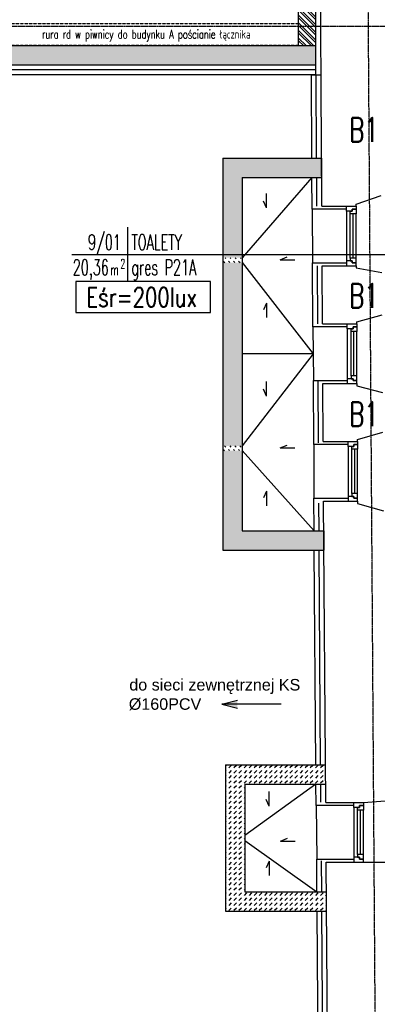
# Model space of a CAD drawing. Header units: inches. Extents: x -281236 to -70395, y 38777 to 102341.
# Tile 12 of 244: x -143289 to -142917, y 42141 to 43166. Entities that reach past the tile are written whole.
import ezdxf
from ezdxf.enums import TextEntityAlignment as Align

# ---------------------------------------------------------------- set-up
doc = ezdxf.new("R2010")
doc.units = ezdxf.units.IN
doc.header["$MEASUREMENT"] = 0
doc.linetypes.add('CENTER', pattern=[2, 1.25, -0.25, 0.25, -0.25])
doc.linetypes.add('DASHED2', pattern=[0.375, 0.25, -0.125])
doc.layers.get('0').update_dxf_attribs({"color": 101})
for name, color, linetype in [('beton_hatch', 145, 'Continuous'), ('Cieniutko', 8, 'Continuous'), ('E-90', 6, 'Continuous'), ('E-OPIS-POM', 6, 'Continuous'), ('E35', 6, 'Continuous'), ('Ins-kan', 54, 'Continuous'), ('Ins-wod', 152, 'Continuous'), ('Mkd-odpływy', 7, 'Continuous'), ('Okn---okna', 5, 'Continuous'), ('Opis-info', 2, 'Continuous'), ('Os-osie glowne', 8, 'CENTER'), ('Sc-beton', 7, 'Continuous'), ('Sc-beton-hatch', 86, 'Continuous'), ('Sc-cegla pelna', 32, 'Continuous'), ('Sc-cegla pelna-hatch', 8, 'Continuous'), ('Sc-cegla pustak', 42, 'Continuous'), ('Sc-izolacja term-obrys', 132, 'Continuous'), ('Sc-izolacja term-styropian', 151, 'STYROPIAN-KA'), ('studzienki_widok', 52, 'Continuous')]:
    doc.layers.add(name, color=color, linetype=linetype)
doc.styles.add('KA wymiar', font='romans.shx', dxfattribs={"width": 0.6})
doc.styles.add('ROMANS', font='romans', dxfattribs={"width": 0.85})
doc.styles.add('TYTUL2', font='ARIAL.TTF')
doc.linetypes.add('BATTING', pattern='A,0.0001,-0.1,[134,ltypeshp.shx,S=0.1,R=0,X=-0.1,Y=0],-0.2,[134,ltypeshp.shx,S=0.1,R=180,X=0.1,Y=0],-0.1', length=0.4001)
doc.linetypes.add('STYROPIAN-KA', pattern='A,0.0001,-0.1,[135,ltypeshp.shx,S=0.1,R=0,X=-0.1,Y=0],0,[135,ltypeshp.shx,S=0.1,R=180,X=0.1,Y=0],-0.1', length=0.2001)
doc.linetypes.add('ZIGZAG', pattern='A,0.00254,-5.08,[131,ltypeshp.shx,S=5.08,R=0,X=-5.08,Y=0],-10.16,[131,ltypeshp.shx,S=5.08,R=180,X=5.08,Y=0],-5.08', length=20.32254)

# ---------------------------------------------------------------- blocks, each defined once
blk = doc.blocks.new('pow')
for p, q in [((0, 0.523), (0, -0.523)), ((-1.075, 0), (1.78, 0))]:
    blk.add_line(p, q)
at = {"style": 'KA wymiar', "width": 0.6}
for s, height, p in [('2', 0.18, (-0.139, -0.27)), ('m', 0.21, (-0.333, -0.401))]:
    blk.add_text(s, height=height, dxfattribs=at).set_placement(p)
for tag, p in [('01', (-0.131, 0.084)), ('000.00', (-0.364, -0.401))]:
    blk.add_attdef(tag, text='', height=0.3, dxfattribs=at).set_placement(p, align=Align.RIGHT)
for tag, p in [('POMIESZCZENIE', (0.071, 0.084)), ('POSADZKA', (0.071, -0.401))]:
    blk.add_attdef(tag, p, '', height=0.3, dxfattribs=at)
blk = doc.blocks.new('_vxkdjhgkljhkgjhk')
for q in [(14, 6), (30.2, 0)]:
    blk.add_line((0, 0), q)
blk = doc.blocks.new('ramiak62')
at = {"layer": 'Okn---okna'}
for p, q in [((0, 54), (0, 8)), ((3, 54), (3, 8)), ((6, 54), (6, 8)), ((10, 5), (10, 57))]:
    blk.add_line(p, q, dxfattribs=at)
for points in [[(10, 57), (10, 62), (0, 62), (0, 59), (4, 59), (4, 57)], [(6, 54), (6, 57), (4, 57), (4, 59), (0, 59), (0, 57), (0, 54)], [(6, 8), (6, 5), (4, 5), (4, 3), (0, 3), (0, 5), (0, 8)], [(10, 5), (10, 0), (0, 0), (0, 3), (4, 3), (4, 5)]]:
    blk.add_lwpolyline(points, close=True, dxfattribs=at)

msp = doc.modelspace()

# ---------------------------------------------------------------- hatches: boundary and pattern name
at = {"layer": 'beton_hatch'}
h = msp.add_hatch(dxfattribs=at)
h.set_pattern_fill('DASH', color=256, scale=20, angle=-45, style=0)
h.set_pattern_definition([(315, (0.613, 0), (3.535533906, -9e-16), [2.5, -2.5])])
h.paths.add_polyline_path([(-143057.52, 43001.29), (-142974.91, 43001.29), (-142975.02, 43021.29), (-143077.52, 43021.29), (-143077.52, 42917.79), (-143057.52, 42917.79)])
h.paths.add_polyline_path([(-143057.52, 42912.79), (-143077.52, 42912.79), (-143077.52, 42721.99), (-143057.52, 42721.99)])
h.paths.add_polyline_path([(-143057.52, 42716.99), (-143077.52, 42716.99), (-143077.52, 42613.49), (-142972.41, 42613.49), (-142972.55, 42633.49), (-143057.52, 42633.49)])
h = msp.add_hatch(dxfattribs=at)
h.set_pattern_fill('DASH', color=256, scale=30, angle=-45, style=0)
h.set_pattern_definition([(315, (0.613, 0), (5.30330086, -1e-15), [3.75, -3.75])])
h.paths.add_polyline_path([(-143057.52, 42917.79), (-143077.52, 42917.79), (-143077.52, 42912.79), (-143057.52, 42912.79)])
h.paths.add_polyline_path([(-143057.52, 42721.99), (-143077.52, 42721.99), (-143077.52, 42716.99), (-143057.52, 42716.99)])
h = msp.add_hatch(dxfattribs=at)
h.set_pattern_fill('DASH', color=256, scale=30, angle=-45, style=0)
h.set_pattern_definition([(225, (-284746.519, -355.1746), (-5.30330086, -1e-15), [3.75, -3.75])])
h.paths.add_polyline_path([(-143074.68, 42311.36), (-143054.68, 42311.36), (-143054.68, 42257.86), (-142970.67, 42257.86), (-142970.69, 42237.86), (-143074.68, 42237.86)])
h.paths.add_polyline_path([(-143074.68, 42316.36), (-143054.68, 42316.36), (-143054.68, 42311.36), (-143074.68, 42311.36)])
h.paths.add_polyline_path([(-142970.72, 42369.86), (-142970.85, 42389.86), (-143074.68, 42389.86), (-143074.68, 42316.36), (-143054.68, 42316.36), (-143054.68, 42369.86)])
at = {"layer": 'Mkd-odpływy'}
msp.add_hatch(color=256, dxfattribs=at).paths.add_polyline_path([(-143062.46, 42457.32), (-143062.46, 42448.98), (-143078.5, 42453.15)])
at = {"layer": 'Sc-beton-hatch'}
h = msp.add_hatch(dxfattribs=at)
h.set_pattern_fill('ANSI33', color=256, style=0)
h.set_pattern_definition([(45, (-196198.756, 61066.077), (-4.49012806, 4.49012806), []), (45, (-196194.2656, 61066.077), (-4.49012806, 4.49012806), [3.175, -1.5875])])
h.paths.add_polyline_path([(-144115.21, 43432.16), (-144125.21, 43432.16), (-144125.21, 43138.16), (-144547.9, 43138.16), (-144547.9, 43128.16), (-144115.21, 43128.16)])
h.paths.add_polyline_path([(-144115.21, 43128.16), (-144547.9, 43128.16), (-144547.9, 43118.16), (-144115.21, 43118.16)])
h.paths.add_polyline_path([(-143853.14, 43128.16), (-144115.21, 43128.16), (-144115.21, 43118.16), (-143853.14, 43118.16)])
h.paths.add_polyline_path([(-143853.14, 43138.16), (-144105.21, 43138.16), (-144105.21, 43432.16), (-144115.21, 43432.16), (-144115.21, 43128.16), (-143853.14, 43128.16)])
h.paths.add_polyline_path([(-144105.21, 43442.16), (-144115.21, 43442.16), (-144115.21, 43432.16), (-144105.21, 43432.16)])
h.paths.add_polyline_path([(-144115.21, 43442.16), (-144125.21, 43442.16), (-144125.21, 43432.16), (-144115.21, 43432.16)])
h.paths.add_polyline_path([(-143700.92, 43128.16), (-143853.14, 43128.16), (-143853.14, 43118.16), (-143700.11, 43118.16)])
h.paths.add_polyline_path([(-143701.72, 43138.16), (-143853.14, 43138.16), (-143853.14, 43128.16), (-143700.92, 43128.16)])
h.paths.add_polyline_path([(-143584.21, 43138.16), (-143701.72, 43138.16), (-143700.92, 43128.16), (-143584.21, 43128.16)])
h.paths.add_polyline_path([(-143584.21, 43128.16), (-143700.92, 43128.16), (-143700.11, 43118.16), (-143584.21, 43118.16)])
h.paths.add_polyline_path([(-143300.21, 43128.16), (-143584.21, 43128.16), (-143584.21, 43118.16), (-143300.21, 43118.16)])
h.paths.add_polyline_path([(-143300.21, 43138.16), (-143584.21, 43138.16), (-143584.21, 43128.16), (-143300.21, 43128.16)])
h.paths.add_polyline_path([(-142981.21, 43128.16), (-143300.21, 43128.16), (-143300.21, 43118.16), (-142981.21, 43118.16)])
h.paths.add_polyline_path([(-142981.21, 43138.16), (-143300.21, 43138.16), (-143300.21, 43128.16), (-142981.21, 43128.16)])
at = {"layer": 'Sc-cegla pelna-hatch'}
h = msp.add_hatch(dxfattribs=at)
h.set_pattern_fill('ANSI32', color=256, scale=15, angle=90, style=0)
h.set_pattern_definition([(135, (11482.344, 1384.098), (-3.97747564, -3.97747564), []), (135, (11482.344, 1386.7497), (-3.97747564, -3.97747564), [])])
h.paths.add_polyline_path([(-142981.21, 43608.16), (-142999.21, 43608.16), (-142999.21, 43516.16), (-142981.21, 43516.16)])
h.paths.add_polyline_path([(-142981.21, 43652.9), (-142999.21, 43652.9), (-142999.21, 43608.16), (-142981.21, 43608.16)])
h.paths.add_polyline_path([(-142981.21, 43662.16), (-142999.21, 43662.16), (-142999.21, 43652.9), (-142981.21, 43652.9)])
h.paths.add_polyline_path([(-142981.21, 43361.16), (-142999.21, 43361.16), (-142999.21, 43138.16), (-142981.21, 43138.16)])

# ---------------------------------------------------------------- linework, layer by layer
at = {"layer": 'Cieniutko'}
for p, q in [((-142984.91, 43001.29), (-143057.52, 42917.79)), ((-143057.52, 42912.79), (-142983.65, 42817.89)), ((-142983.65, 42817.89), (-143057.52, 42817.89)), ((-142983.65, 42817.89), (-143057.52, 42721.99)), ((-143057.52, 42716.99), (-142982.55, 42633.49)), ((-142980.72, 42369.86), (-143054.68, 42316.36)), ((-143054.68, 42311.36), (-142979.7, 42257.86))]:
    msp.add_line(p, q, dxfattribs=at)
at = {"layer": 'E35'}
msp.add_line((-143080.55, 42921.31), (-142894.13, 42921.31), dxfattribs=at)
at = {"layer": 'E35', "linetype": 'Continuous', "ltscale": 0.3}
msp.add_lwpolyline([(-143230.75, 42860.8), (-143090.41, 42860.8), (-143090.41, 42893.07), (-143230.75, 42893.07)], close=True, dxfattribs=at)
at = {"layer": 'Ins-wod', "linetype": 'DASHED2'}
for points in [[(-144081.71, 43161.66), (-142999.21, 43161.66)], [(-144104.21, 43139.16), (-142999.21, 43139.16)]]:
    msp.add_lwpolyline(points, dxfattribs=at)
at = {"layer": 'Mkd-odpływy'}
for p, q in [((-143078.5, 42453.15), (-143062.46, 42457.32)), ((-143016.88, 42453.15), (-143078.5, 42453.15)), ((-143078.5, 42453.15), (-143062.46, 42448.98))]:
    msp.add_line(p, q, dxfattribs=at)
at = {"layer": 'Okn---okna'}
for p, q in [((-142984.73, 42968.39), (-142984.3, 42912.39)), ((-142983.9, 42845.89), (-142983.41, 42789.89)), ((-142983.09, 42723.4), (-142982.79, 42667.4)), ((-142980.56, 42347.77), (-142979.94, 42291.77))]:
    msp.add_line(p, q, dxfattribs=at)
at = {"layer": 'Os-osie glowne'}
for p, q in [((-142907.44, 40431.76), (-142935.84, 44583.07)), ((-143378.57, 43158.75), (-138190.06, 43158.75))]:
    msp.add_line(p, q, dxfattribs=at)
at = {"layer": 'Sc-beton'}
for p, q in [((-142981.21, 43138.16), (-142981.21, 43118.16)), ((-142981.21, 43118.16), (-145275.21, 43118.16))]:
    msp.add_line(p, q, dxfattribs=at)
msp.add_lwpolyline([(-142981.21, 43138.16), (-144105.21, 43138.16)], dxfattribs=at)
at = {"layer": 'Sc-cegla pelna'}
for p, q in [((-142974.28, 42909.39), (-142938.99, 42909.39)), ((-142938.99, 42909.39), (-142939.01, 42907.1)), ((-142939.01, 42907.1), (-142912.25, 42902.45)), ((-142938.17, 42786.89), (-142938.15, 42784.6)), ((-142938.15, 42784.6), (-142911.41, 42777.39)), ((-142970.58, 42350.77), (-142972.76, 42664.4)), ((-142972.76, 42664.4), (-142937.35, 42664.4)), ((-142937.35, 42664.4), (-142937.34, 42662.11)), ((-142937.34, 42662.11), (-142910.58, 42654.39))]:
    msp.add_line(p, q, dxfattribs=at)
for points in [[(-142974.74, 42971.39), (-142976.44, 43281.13)], [(-142974.72, 42971.39), (-142938.99, 42971.39), (-142939.01, 42973.68), (-142912.75, 42982.39)], [(-142973.92, 42848.89), (-142974.28, 42909.39)], [(-142973.92, 42848.89), (-142938.17, 42848.89), (-142938.21, 42851.18), (-142911.95, 42858.39)], [(-142973.1, 42726.4), (-142973.4, 42786.89), (-142938.17, 42786.89)], [(-142973.1, 42726.4), (-142937.35, 42726.4), (-142937.39, 42728.69), (-142911.12, 42736.39)], [(-142970.51, 42350.77), (-142931.37, 42350.77), (-142931.37, 42350.77), (-142908.54, 42352.39)], [(-142969.92, 42288.77), (-142930.94, 42288.77), (-142930.94, 42288.77), (-142907.97, 42288.77)], [(-142905.79, 41979.34), (-142928.03, 41977.18), (-142928.03, 41977.18), (-142967.74, 41977.18), (-142969.92, 42288.77)]]:
    msp.add_lwpolyline(points, dxfattribs=at)
at = {"layer": 'Sc-cegla pustak'}
for p, q in [((-142999.21, 43361.16), (-142999.21, 43138.16)), ((-142981.21, 43361.16), (-142981.21, 43138.16))]:
    msp.add_line(p, q, dxfattribs=at)
at = {"layer": 'Sc-izolacja term-obrys'}
for points in [[(-142985.02, 43021.29), (-142985.49, 43108.16), (-142975.49, 43108.16)], [(-142948.99, 42968.39), (-142984.73, 42968.39), (-142984.91, 43001.29)], [(-142938.97, 42968.39), (-142942.99, 42968.39)], [(-142948.17, 42845.89), (-142983.9, 42845.89), (-142984.3, 42912.39), (-142948.99, 42912.39)], [(-142938.15, 42845.89), (-142942.17, 42845.89)], [(-142947.35, 42723.4), (-142983.09, 42723.4), (-142983.41, 42789.89), (-142948.17, 42789.89)], [(-142937.33, 42723.4), (-142941.35, 42723.4)], [(-142982.55, 42633.49), (-142982.79, 42667.4), (-142947.35, 42667.4)], [(-142980.85, 42389.86), (-142982.41, 42613.49)], [(-142941.37, 42347.77), (-142980.56, 42347.77), (-142980.72, 42369.86)], [(-142931.38, 42347.77), (-142935.37, 42347.77)], [(-142979.7, 42257.86), (-142979.94, 42291.77), (-142941.37, 42291.77)], [(-142935.37, 42291.77), (-142931.37, 42291.77)], [(-142977.88, 41997.18), (-142979.56, 42237.86)]]:
    msp.add_lwpolyline(points, dxfattribs=at)
at = {"layer": 'Sc-izolacja term-styropian', "linetype": 'ZIGZAG', "ltscale": 0.018}
msp.add_line((-142981.21, 43113.16), (-145280.21, 43113.16), dxfattribs=at)
at = {"layer": 'Sc-izolacja term-styropian', "linetype": 'ByBlock'}
msp.add_line((-142981.21, 43108.16), (-145285.21, 43108.16), dxfattribs=at)
at = {"layer": 'Sc-izolacja term-styropian', "linetype": 'BATTING', "ltscale": 0.25}
for p, q in [((-142975.6, 42351.03), (-142975.71, 42369.86)), ((-142974.74, 42257.86), (-142974.91, 42289.96))]:
    msp.add_line(p, q, dxfattribs=at)
at = {"layer": 'Sc-izolacja term-styropian', "linetype": 'ByBlock'}
msp.add_lwpolyline([(-142981.21, 43118.16), (-142981.21, 43108.16)], dxfattribs=at)
at = {"layer": 'Sc-izolacja term-styropian', "linetype": 'BATTING', "ltscale": 0.25}
for points in [[(-142980.02, 43021.29), (-142980.49, 43108.16)], [(-142979.75, 42971.4), (-142979.92, 43001.29)], [(-142978.91, 42848.86), (-142979.28, 42909.36)], [(-142978.1, 42725.12), (-142978.42, 42789.89)], [(-142977.55, 42633.49), (-142977.75, 42662.4)], [(-142975.85, 42389.86), (-142977.41, 42613.49)], [(-142972.88, 41997.18), (-142974.56, 42237.86)]]:
    msp.add_lwpolyline(points, dxfattribs=at)
at = {"layer": 'studzienki_widok'}
for p, q in [((-143077.52, 43021.29), (-143077.52, 42613.49)), ((-143077.52, 43021.29), (-142975.02, 43021.29)), ((-142975.02, 43021.29), (-142974.91, 43001.29)), ((-143057.52, 43001.29), (-143057.52, 42633.49)), ((-143057.52, 43001.29), (-142974.91, 43001.29)), ((-143057.52, 42633.49), (-142972.55, 42633.49)), ((-142972.55, 42633.49), (-142972.41, 42613.49)), ((-143077.52, 42613.49), (-142972.41, 42613.49)), ((-143074.68, 42389.86), (-143074.68, 42237.86)), ((-143074.68, 42389.86), (-142970.85, 42389.86)), ((-143054.68, 42369.86), (-143054.68, 42257.86)), ((-143054.68, 42369.86), (-142970.72, 42369.86)), ((-143054.68, 42257.86), (-142969.7, 42257.86)), ((-143074.68, 42237.86), (-142969.56, 42237.86))]:
    msp.add_line(p, q, dxfattribs=at)

# ---------------------------------------------------------------- block references
at = {"layer": 'Cieniutko', "linetype": 'Continuous', "yscale": 0.5, "zscale": 0.5, "rotation": 90}
for p, xscale in [((-143032.25, 42969.68), 0.5), ((-143032.25, 42870.56), -0.5), ((-143032.25, 42773.87), 0.5), ((-143032.25, 42674.75), -0.5), ((-143029.41, 42347.1), 0.5), ((-143029.41, 42289.83), -0.5)]:
    msp.add_blockref('_vxkdjhgkljhkgjhk', p, dxfattribs=dict(at, xscale=xscale))
at = {"layer": 'Cieniutko', "linetype": 'Continuous', "xscale": 0.5, "yscale": 0.5, "zscale": 0.5}
for p in [(-143017.8, 42915.58), (-143017.8, 42719.78), (-143017.46, 42310.68)]:
    msp.add_blockref('_vxkdjhgkljhkgjhk', p, dxfattribs=at)
at = {"layer": 'E-OPIS-POM', "xscale": 54, "yscale": 54, "zscale": 54}
msp.add_blockref('pow', (-143176.66, 42921.31), dxfattribs=at).add_auto_attribs({'000.00': '20,36', '01': '9/01', 'POMIESZCZENIE': 'TOALETY', 'POSADZKA': 'gres P21A'})
at = {"layer": 'Okn---okna', "rotation": 180}
for p in [(-142938.99, 42971.39), (-142938.17, 42848.89), (-142937.35, 42726.4), (-142931.37, 42350.77)]:
    msp.add_blockref('ramiak62', p, dxfattribs=at)

# ---------------------------------------------------------------- texts
at = {"layer": 'E-90', "style": 'ROMANS', "width": 0.75}
msp.add_text('Eśr=200lux', height=20, rotation=360, dxfattribs=at).set_placement((-143162.09, 42876.64), align=Align.MIDDLE)
at = {"layer": 'E35', "style": 'ROMANS', "width": 0.7}
for p in [(-142930.79, 43050.89), (-142930.79, 42878.26), (-142930.79, 42754.97)]:
    msp.add_text('B1', height=25, dxfattribs=at).set_placement(p, align=Align.MIDDLE)
at = {"layer": 'Ins-kan', "style": 'TYTUL2'}
for s, p in [('do sieci zewnętrznej KS', (-143174.95, 42467.36, 0)), ('%%C160PCV', (-143175.48, 42447.27, 0))]:
    msp.add_text(s, height=12, dxfattribs=at).set_placement(p)
at = {"layer": 'Opis-info', "style": 'ROMANS', "width": 0.7}
msp.add_text('rura rd w piwnicy do budynku A pościanie łącznika', height=9, dxfattribs=at).set_placement((-143157.35, 43149.06), align=Align.MIDDLE)

doc.saveas('drawing.dxf')
